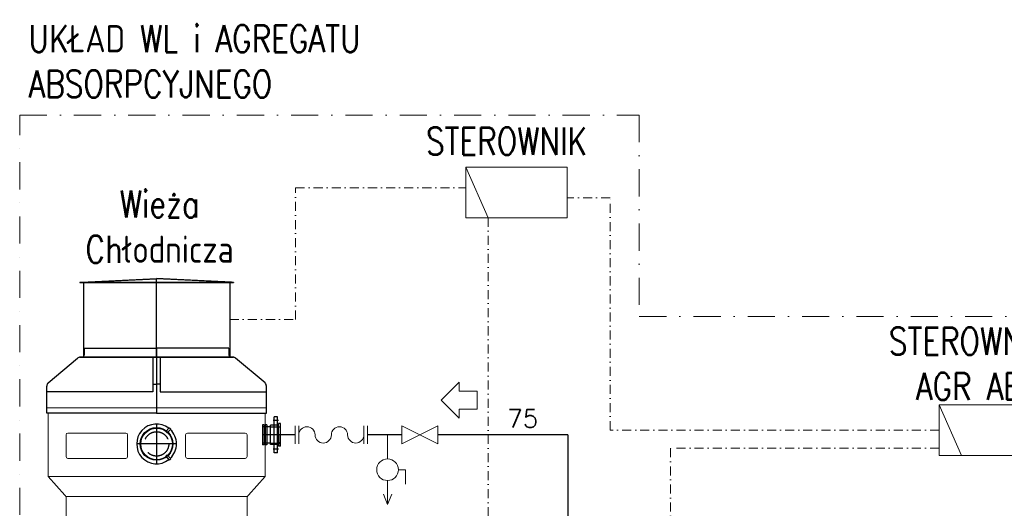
# Model space of a CAD drawing. Header units: centimetres. Extents: x -46992 to 28356, y -249852 to -204142.
# Tile 6 of 13: x 6141 to 11583, y -227959 to -225257. Entities that reach past the tile are written whole.
import ezdxf
from ezdxf.enums import TextEntityAlignment as Align

# ---------------------------------------------------------------- set-up
doc = ezdxf.new("R2010")
doc.units = ezdxf.units.CM
doc.header["$LTSCALE"] = 100
for name, pattern in [('CENTRO2', [28.575, 19.05, -3.175, 3.175, -3.175]), ('DASHDOT', [1, 0.5, -0.25, 0, -0.25]), ('TRATTEGGIATA2', [9.525, 6.35, -3.175])]:
    doc.linetypes.add(name, pattern=pattern)
doc.layers.get('0').update_dxf_attribs({"lineweight": 9})
for name, color, linetype, lineweight in [('2DH_DESC', 7, 'Continuous', 18), ('2DH_OBJ', 241, 'Continuous', 18), ('2DH_OBJ_chp', 241, 'Continuous', 18), ('2DH_PLS_odzz', 40, 'Continuous', 30), ('2DH_PLS_ps', 214, 'DASHDOT', 13), ('_Air Opis', 7, 'Continuous', 13), ('_AIR URZĄDZENIA', 6, 'Continuous', 30)]:
    doc.layers.add(name, color=color, linetype=linetype, lineweight=lineweight)
for name, color, linetype in [('AssiSimmetria', 3, 'CENTRO2'), ('DISEGNO', 5, 'Continuous'), ('LineaFINE', 1, 'Continuous'), ('LineaNascosta', 4, 'TRATTEGGIATA2')]:
    doc.layers.add(name, color=color, linetype=linetype)
doc.styles.add('Air', font='ARIALN.TTF', dxfattribs={"width": 0.8, "height": 300})
doc.styles.add('CP_ATTR', font='ROMANS.SHX')
doc.styles.add('CP_SIGNALS', font='cp_simplex.shx')

# ---------------------------------------------------------------- blocks, each defined once
blk = doc.blocks.new('A$C5E00266D')
at = {"layer": 'AssiSimmetria'}
blk.add_line((607, 360), (607, 0), dxfattribs=at)
blk.add_line((607, 360), (607, 0), dxfattribs=at)
at = {"layer": 'DISEGNO'}
for p, q in [((207, 360), (607, 360)), ((207, 360), (207, 320)), ((1007, 360), (607, 360)), ((1007, 360), (1007, 320)), ((7.7, 167.4), (170, 303.3)), ((183.6, 310), (197, 310)), ((197, 310), (607, 310)), ((587, 310), (587, 118.9)), ((1017, 310), (607, 310)), ((627, 310), (627, 118.9)), ((1030.4, 310), (1017, 310)), ((1206.3, 167.4), (1044, 303.3)), ((0, 0), (0, 149.3)), ((587, 118.9), (0, 118.9)), ((587, 161.2), (607, 161.2)), ((627, 161.2), (607, 161.2)), ((627, 118.9), (1214, 118.9)), ((1214, 0), (1214, 149.3)), ((607, 0), (0, 0)), ((607, 0), (1214, 0))]:
    blk.add_line(p, q, dxfattribs=at)
for centre, radius, start, end in [((187.4, 285.3), 25, 96.1554, 133.8443), ((197, 320), 10, 270, 0), ((1017, 320), 10, 180, 270), ((1026.6, 285.3), 25, 46.1557, 83.8446), ((25, 149.3), 25, 133.8443, 180), ((1189, 149.3), 25, 0, 46.1557)]:
    blk.add_arc(centre, radius, start, end, dxfattribs=at)
blk = doc.blocks.new('A$C70ED08CC')
at = {"layer": 'AssiSimmetria'}
blk.add_line((425, 0), (425, 435), dxfattribs=at)
at = {"layer": 'DISEGNO'}
for p, q in [((0, 415), (425, 415)), ((0, 415), (0, 413)), ((0, 413), (425, 413)), ((10.1, 415.3), (425, 435)), ((20.5, 413), (20.5, 2)), ((33.9, 415), (425, 433)), ((839.9, 415.3), (425, 435)), ((816.1, 415), (425, 433)), ((425, 415), (850, 415)), ((425, 413), (850, 413)), ((829.5, 413), (829.5, 2)), ((829.5, 413), (850, 413)), ((850, 415), (850, 413)), ((0, 2), (829.5, 2)), ((0, 2), (0, 0)), ((829.5, 2), (850, 2)), ((850, 2), (850, 0)), ((0, 0), (850, 0)), ((1.6, 0), (15, 0)), ((425, 0), (7.1, 0)), ((15, 0), (425, 0)), ((835, 0), (425, 0)), ((425, 0), (842.9, 0)), ((848.4, 0), (835, 0))]:
    blk.add_line(p, q, dxfattribs=at)
blk = doc.blocks.new('A$C19A83A82')
for p, q in [((50.9, 67.7), (69.5, 89.4)), ((59.3, 60.6), (77.9, 82.3)), ((50.9, -67.7), (69.5, -89.4)), ((59.3, -60.6), (77.9, -82.3))]:
    blk.add_line(p, q)
for radius in [90.5, 87.5]:
    blk.add_circle((0, 0), radius)
for radius, start, end in [(110, 52.2118, 307.7882), (84.8, 45.6401, 53.0645), (113.3, 46.5759, 52.1287), (110, 313.5072, 46.4928), (84.8, 306.9355, 314.3599), (113.3, 307.8713, 313.4241)]:
    blk.add_arc((0, 0), radius, start, end)
at = {"layer": 'AssiSimmetria', "ltscale": 0.25}
for p, q in [((0, 110), (0, -110)), ((110, 0), (-110, 0))]:
    blk.add_line(p, q, dxfattribs=at)
at = {"layer": 'LineaNascosta', "ltscale": 0.25}
blk.add_circle((0, 0), 67.5, dxfattribs=at)
blk = doc.blocks.new('A$C7A3D1945')
for p, q in [((16, 200), (36, 200)), ((16, 200), (16, 0)), ((36, 200), (36, 0)), ((0, 162.5), (0, 37.5)), ((0, 162.5), (11, 162.5)), ((11, 100), (11, 162.5)), ((11, 154), (16, 154)), ((35, 154), (56, 154)), ((56, 154), (56, 46)), ((56, 145), (75, 145)), ((75, 155), (85, 155)), ((75, 45), (75, 155)), ((75, 72.4), (75, 135.1)), ((85, 45), (85, 155)), ((85, 145), (90, 145)), ((90, 155), (100, 155)), ((90, 45), (90, 155)), ((100, 45), (100, 155)), ((11, 100), (11, 37.5)), ((56, 55), (75, 55)), ((85, 55), (90, 55)), ((0, 37.5), (11, 37.5)), ((11, 46), (16, 46)), ((35, 46), (56, 46)), ((75, 45), (85, 45)), ((90, 45), (100, 45)), ((16, 0), (36, 0))]:
    blk.add_line(p, q)
at = {"layer": 'AssiSimmetria'}
for p, q in [((11, 180), (41, 180)), ((16, 100), (36, 100)), ((11, 20), (41, 20))]:
    blk.add_line(p, q, dxfattribs=at)
at = {"layer": 'AssiSimmetria', "ltscale": 0.2}
blk.add_line((0, 100), (100, 100), dxfattribs=at)
at = {"layer": 'LineaNascosta', "ltscale": 0.2}
for p, q in [((56, 145), (0, 145)), ((56, 55), (0, 55))]:
    blk.add_line(p, q, dxfattribs=at)
at = {"layer": 'LineaNascosta'}
for p, q in [((3.9, 141.1), (0, 141.1)), ((3.9, 145), (3.9, 141.1)), ((16, 154), (35, 154)), ((75, 145), (85, 145)), ((90, 145), (100, 145)), ((3.9, 58.9), (0, 58.9)), ((3.9, 58.9), (3.9, 55)), ((75, 55), (85, 55)), ((90, 55), (100, 55)), ((16, 46), (35, 46))]:
    blk.add_line(p, q, dxfattribs=at)
blk = doc.blocks.new('A$C24F51726')
for p, q in [((16, 200), (36, 200)), ((16, 200), (16, 0)), ((36, 200), (36, 0)), ((0, 162.5), (0, 37.5)), ((0, 162.5), (11, 162.5)), ((11, 100), (11, 162.5)), ((11, 154), (16, 154)), ((35, 154), (56, 154)), ((56, 154), (56, 46)), ((56, 145), (75, 145)), ((75, 155), (85, 155)), ((75, 45), (75, 155)), ((75, 72.4), (75, 135.1)), ((85, 45), (85, 155)), ((85, 145), (90, 145)), ((90, 155), (100, 155)), ((90, 45), (90, 155)), ((100, 45), (100, 155)), ((100, 145), (130, 145)), ((130, 145), (130, 55)), ((11, 100), (11, 37.5)), ((56, 55), (75, 55)), ((85, 55), (90, 55)), ((100, 55), (130, 55)), ((0, 37.5), (11, 37.5)), ((11, 46), (16, 46)), ((35, 46), (56, 46)), ((75, 45), (85, 45)), ((90, 45), (100, 45)), ((16, 0), (36, 0))]:
    blk.add_line(p, q)
at = {"layer": 'AssiSimmetria'}
for p, q in [((11, 180), (41, 180)), ((16, 100), (36, 100)), ((11, 20), (41, 20))]:
    blk.add_line(p, q, dxfattribs=at)
at = {"layer": 'AssiSimmetria', "ltscale": 0.2}
blk.add_line((0, 100), (130, 100), dxfattribs=at)
at = {"layer": 'LineaFINE'}
for p, q in [((105, 145), (105, 55)), ((110, 145), (110, 55)), ((115, 145), (115, 55)), ((120, 145), (120, 55)), ((125, 145), (125, 55))]:
    blk.add_line(p, q, dxfattribs=at)
at = {"layer": 'LineaNascosta', "ltscale": 0.2}
for p, q in [((56, 145), (0, 145)), ((56, 55), (0, 55))]:
    blk.add_line(p, q, dxfattribs=at)
at = {"layer": 'LineaNascosta'}
for p, q in [((3.9, 141.1), (0, 141.1)), ((3.9, 145), (3.9, 141.1)), ((16, 154), (35, 154)), ((75, 145), (85, 145)), ((90, 145), (100, 145)), ((3.9, 58.9), (0, 58.9)), ((3.9, 58.9), (3.9, 55)), ((75, 55), (85, 55)), ((90, 55), (100, 55)), ((16, 46), (35, 46))]:
    blk.add_line(p, q, dxfattribs=at)
blk = doc.blocks.new('A$C65980DB1')
at = {"layer": '_AIR URZĄDZENIA', "color": 0, "lineweight": 13}
for p, q in [((1249.3, 2150), (35.3, 2150)), ((42.3, 1770), (42.3, 2120)), ((1242.3, 2020.5), (1242.3, 2120)), ((1242.3, 1770), (1242.3, 2120)), ((142.3, 1880), (142.3, 2000)), ((472.3, 2010), (152.3, 2010)), ((482.3, 1880), (482.3, 2000)), ((802.3, 1880), (802.3, 2000)), ((812.3, 2010), (1132.3, 2010)), ((1142.3, 1880), (1142.3, 2000)), ((472.3, 1870), (152.3, 1870)), ((812.3, 1870), (1132.3, 1870)), ((642.3, 1770), (42.3, 1770)), ((42.3, 1770), (134.9, 1667.3)), ((642.3, 1770), (1242.3, 1770)), ((1242.3, 1770), (1149.6, 1667.3)), ((642.3, 1660), (140, 1660)), ((142.3, 659.5), (142.3, 1654.6)), ((642.3, 1660), (1144.5, 1660)), ((1142.3, 659.5), (1142.3, 1654.6)), ((132.3, 809.5), (132.3, 1509.5)), ((142.3, 1509.5), (132.3, 1509.5)), ((192.3, 829.5), (192.3, 1489.5)), ((1072.3, 1509.5), (212.3, 1509.5)), ((1092.3, 829.5), (1092.3, 1489.5)), ((1142.3, 1509.5), (1152.3, 1509.5)), ((1152.3, 809.5), (1152.3, 1509.5)), ((878.1, 1429.5), (406.4, 1429.5)), ((272.3, 927.6), (272.3, 1391.4)), ((539.4, 1194.1), (303.7, 1407.8)), ((579.6, 1214.9), (395, 1393.1)), ((704.9, 1214.9), (889.6, 1393.1)), ((745.2, 1194.1), (980.9, 1407.8)), ((1012.3, 927.6), (1012.3, 1391.4)), ((596.7, 1209.5), (642.3, 1209.5)), ((687.8, 1209.5), (642.3, 1209.5)), ((552.3, 1149.5), (552.3, 1169.5)), ((732.3, 1149.5), (732.3, 1169.5)), ((539.4, 1124.9), (303.7, 911.2)), ((579.6, 1104.1), (395, 925.9)), ((596.7, 1109.5), (642.3, 1109.5)), ((687.8, 1109.5), (642.3, 1109.5)), ((704.9, 1104.1), (889.6, 925.9)), ((745.2, 1124.9), (980.9, 911.2)), ((878.1, 889.5), (406.4, 889.5)), ((142.3, 809.5), (132.3, 809.5)), ((1072.3, 809.5), (212.3, 809.5)), ((1142.3, 809.5), (1152.3, 809.5)), ((97.2, 660.5), (87.3, 659.5)), ((1197.2, 659.5), (87.3, 659.5)), ((1187.3, 660.5), (1197.2, 659.5)), ((0.4, 603.7), (6.4, 597.7)), ((2.6, 605.8), (42.3, 566.1)), ((42.3, 30), (42.3, 609.8)), ((112.3, 305), (112.3, 610)), ((162.3, 610), (112.3, 610)), ((642.3, 615), (142.3, 615)), ((642.3, 615), (142.3, 615)), ((142.3, 610), (142.3, 615)), ((162.3, 305), (162.3, 610)), ((642.3, 600), (162.3, 600)), ((642.3, 615), (1142.3, 615)), ((642.3, 600), (1122.3, 600)), ((1122.3, 305), (1122.3, 610)), ((1122.3, 610), (1172.3, 610)), ((1142.3, 610), (1142.3, 615)), ((1172.3, 305), (1172.3, 610)), ((1242.3, 30), (1242.3, 609.8)), ((1282, 605.8), (1242.3, 566.1)), ((1284.1, 603.7), (1278.1, 597.7)), ((6.4, 597.7), (7.6, 597.7)), ((7.6, 597.7), (42.3, 563)), ((1277, 597.7), (1242.3, 563)), ((1278.1, 597.7), (1277, 597.7)), ((0.4, 532.3), (6.4, 526.3)), ((2.6, 534.4), (42.3, 494.7)), ((6.4, 526.3), (7.6, 526.3)), ((7.6, 526.3), (42.3, 491.6)), ((642.3, 536), (162.3, 536)), ((642.3, 521), (162.3, 521)), ((642.3, 536), (1122.3, 536)), ((642.3, 521), (1122.3, 521)), ((1282, 534.4), (1242.3, 494.7)), ((1277, 526.3), (1242.3, 491.6)), ((1278.1, 526.3), (1277, 526.3)), ((1284.1, 532.3), (1278.1, 526.3)), ((0.4, 460.9), (6.4, 454.9)), ((2.6, 463), (42.3, 423.3)), ((6.4, 454.9), (7.6, 454.9)), ((7.6, 454.9), (42.3, 420.2)), ((642.3, 458), (162.3, 458)), ((642.3, 443), (162.3, 443)), ((642.3, 458), (1122.3, 458)), ((642.3, 443), (1122.3, 443)), ((1282, 463), (1242.3, 423.3)), ((1277, 454.9), (1242.3, 420.2)), ((1278.1, 454.9), (1277, 454.9)), ((1284.1, 460.9), (1278.1, 454.9)), ((0.4, 389.4), (6.4, 383.4)), ((2.6, 391.6), (42.3, 351.9)), ((6.4, 383.4), (7.6, 383.4)), ((7.6, 383.4), (42.3, 348.7)), ((1282, 391.6), (1242.3, 351.9)), ((1277, 383.4), (1242.3, 348.7)), ((1278.1, 383.4), (1277, 383.4)), ((1284.1, 389.4), (1278.1, 383.4)), ((642.3, 379), (162.3, 379)), ((642.3, 364), (162.3, 364)), ((642.3, 379), (1122.3, 379)), ((642.3, 364), (1122.3, 364)), ((162.3, 305), (112.3, 305)), ((142.3, 300), (142.3, 305)), ((642.3, 300), (142.3, 300)), ((642.3, 300), (1142.3, 300)), ((1122.3, 305), (1172.3, 305)), ((1142.3, 300), (1142.3, 305)), ((42.3, 250), (87.4, 24.1)), ((392.3, 250), (42.3, 250)), ((392.3, 0), (392.3, 250)), ((892.3, 250), (1242.3, 250)), ((892.3, 0), (892.3, 250)), ((1242.3, 250), (1197.1, 24.1)), ((642.3, 0), (72.3, 0)), ((642.3, 0), (1212.3, 0))]:
    blk.add_line(p, q, dxfattribs=at)
for centre, radius, start, end in [((152.3, 2000), 10, 90, 180), ((472.3, 2000), 10, 0, 90), ((812.3, 2000), 10, 90, 180), ((1132.3, 2000), 10, 0, 90), ((152.3, 1880), 10, 180, 270), ((472.3, 1880), 10, 270, 0), ((812.3, 1880), 10, 180, 270), ((1132.3, 1880), 10, 270, 0), ((117.3, 1649.6), 25, 0, 45), ((117.3, 1649.6), 25, 0, 45), ((1167.3, 1649.6), 25, 135, 180), ((1167.3, 1649.6), 25, 135, 180), ((212.3, 1489.5), 20, 90, 180), ((1072.3, 1489.5), 20, 0, 90), ((406.4, 1409.5), 20, 90, 235.2222), ((878.1, 1409.5), 20, 304.7778, 90), ((292.3, 1391.4), 20, 55.2222, 180), ((992.3, 1391.4), 20, 0, 124.7778), ((596.7, 1239.5), 30, 235.2222, 270), ((687.8, 1239.5), 30, 270, 304.7778), ((522.3, 1169.5), 30, 0, 55.2222), ((522.3, 1149.5), 30, 304.7778, 0), ((762.3, 1169.5), 30, 124.7778, 180), ((762.3, 1149.5), 30, 180, 235.2222), ((596.7, 1079.5), 30, 90, 124.7778), ((687.8, 1079.5), 30, 55.2222, 90), ((292.3, 927.6), 20, 180, 304.7778), ((406.4, 909.5), 20, 124.7778, 270), ((878.1, 909.5), 20, 270, 55.2222), ((992.3, 927.6), 20, 235.2222, 0), ((212.3, 829.5), 20, 180, 270), ((1072.3, 829.5), 20, 270, 0), ((92.3, 609.8), 50, 95.7106, 180), ((1192.3, 609.8), 50, 0, 84.2894), ((1.5, 604.8), 1.5, 45, 225), ((1283, 604.8), 1.5, 315, 135), ((1.5, 533.4), 1.5, 45, 225), ((1283, 533.4), 1.5, 315, 135), ((1.5, 461.9), 1.5, 45, 225), ((1283, 461.9), 1.5, 315, 135), ((1.5, 390.5), 1.5, 45, 225), ((1283, 390.5), 1.5, 315, 135), ((72.3, 30), 30, 180, 270), ((116.9, 30), 30, 191.3099, 270), ((1167.7, 30), 30, 270, 348.6901), ((1212.3, 30), 30, 270, 0)]:
    blk.add_arc(centre, radius, start, end, dxfattribs=at)
for name, p in [('A$C70ED08CC', (217.3, 2430)), ('A$C5E00266D', (35.3, 2120)), ('A$C19A83A82', (642.3, 1950))]:
    blk.add_blockref(name, p, dxfattribs=at)
at = {"layer": '_AIR URZĄDZENIA', "color": 0, "lineweight": 13, "rotation": 180}
for name, p in [('A$C7A3D1945', (1327.3, 2100)), ('A$C24F51726', (1327.3, 205))]:
    blk.add_blockref(name, p, dxfattribs=at)
blk = doc.blocks.new('CPHS_001')
for p, q in [((-0.5, 0.25), (0.5, -0.25)), ((0.5, 0.25), (-0.5, -0.25)), ((-0.5, -0.25), (-0.5, 0.25)), ((0.5, -0.25), (0.5, 0.25))]:
    blk.add_line(p, q)
at = {"linetype": 'ByBlock', "style": 'CP_ATTR', "flags": 9}
for tag, p in [('NAME', (-0.092, -0.018)), ('GROUP', (-0.092, -0.018)), ('NUMBER', (-0.092, -0.019)), ('PRODUCER', (-0.092, -0.018)), ('ARTICLE', (-0.092, -0.018)), ('CHARACTER', (-0.092, -0.018)), ('PN', (-0.092, -0.018)), ('TEMPERATURE', (-0.092, -0.018)), ('FLOW', (-0.092, -0.018)), ('VOLTAGE', (-0.092, -0.019)), ('WEIGHT', (-0.092, -0.018)), ('OTHER', (-0.092, -0.018)), ('PRODUCT-TYPE', (-0.092, -0.019)), ('ORDER-NO', (-0.092, -0.019)), ('POWER', (-0.092, -0.019)), ('DN', (-0.091, -0.019))]:
    blk.add_attdef(tag, text='', height=0.00005, dxfattribs=at).set_placement(p, align=Align.MIDDLE_LEFT)
blk = doc.blocks.new('CPHS_N19')
for p, q in [((0, 0, 6.512), (0, -0.663, 6.512)), ((0.3, -0.963, 6.512), (0.5, -0.963, 6.512)), ((0.5, -0.963, 6.512), (0.5, -1.363, 6.512)), ((0, -1.263, 6.512), (0, -1.927, 6.512)), ((0, -1.927, 6.512), (-0.115, -1.641, 6.512)), ((0, -1.927, 6.512), (0.115, -1.641, 6.512))]:
    blk.add_line(p, q)
blk.add_circle((0, -0.963, 6.512), 0.3)
at = {"style": 'CP_ATTR', "flags": 9}
for tag in ['NAME', 'GROUP', 'NUMBER', 'PRODUCER', 'ARTICLE', 'PRODUCT-TYPE', 'ORDER-NO', 'CHARACTER', 'DN', 'PN', 'TEMPERATURE', 'FLOW', 'POWER', 'VOLTAGE', 'WEIGHT', 'OTHER']:
    blk.add_attdef(tag, text='', height=0.00005, dxfattribs=at).set_placement((-0.218, 0.333), align=Align.MIDDLE_LEFT)
blk = doc.blocks.new('cphs_978')
for p, q in [((-1, 0.25), (-1, -0.25)), ((-0.9, 0.25), (-0.9, -0.25)), ((0.9, 0.25), (0.9, -0.25)), ((1, 0.25), (1, -0.25))]:
    blk.add_line(p, q)
for centre, start, end in [((-0.675, 0), 0, 180), ((-0.225, 0), 180, 360), ((0.225, 0), 0, 180), ((0.675, 0), 180, 360)]:
    blk.add_arc(centre, 0.225, start, end)
at = {"linetype": 'ByBlock', "style": 'CP_ATTR', "flags": 9}
for tag, p in [('OTHER', (-0.092, -0.018)), ('FLOW', (-0.092, -0.018)), ('TEMPERATURE', (-0.092, -0.018)), ('CHARACTER', (-0.092, -0.019)), ('ARTICLE', (-0.092, -0.019)), ('GROUP', (-0.092, -0.018)), ('NUMBER', (-0.092, -0.018)), ('NAME', (-0.092, -0.018)), ('POWER', (-0.092, -0.019)), ('VOLTAGE', (-0.092, -0.019)), ('PRODUCER', (-0.092, -0.019)), ('ORDER-NO', (-0.092, -0.019)), ('PRODUCT-TYPE', (-0.092, -0.019)), ('WEIGHT', (-0.092, -0.019)), ('PN', (-0.091, -0.018)), ('DN', (-0.091, -0.019))]:
    blk.add_attdef(tag, text='', height=0.00005, dxfattribs=at).set_placement(p, align=Align.MIDDLE_LEFT)
blk = doc.blocks.new('CPHS_189')
for p, q in [((0.5, 0), (0, 0.5)), ((0, 0.25), (0, 0.5)), ((-0.5, 0.25), (0, 0.25)), ((-0.5, 0.25), (-0.5, -0.25)), ((0.5, 0), (0, -0.5)), ((-0.5, -0.25), (0, -0.25)), ((0, -0.25), (0, -0.5))]:
    blk.add_line(p, q)
at = {"linetype": 'ByBlock', "style": 'CP_ATTR', "flags": 9}
for tag, height, p in [('VAL', 0.025, (-0.094, 0.034)), ('NAME', 0.00005, (-0.092, -0.018)), ('GROUP', 0.00005, (-0.092, -0.018)), ('NUMBER', 0.00005, (-0.092, -0.019)), ('PRODUCER', 0.00005, (-0.092, -0.018)), ('ARTICLE', 0.00005, (-0.092, -0.018)), ('CHARACTER', 0.00005, (-0.092, -0.018)), ('PN', 0.00005, (-0.092, -0.018)), ('TEMPERATURE', 0.00005, (-0.092, -0.018)), ('FLOW', 0.00005, (-0.092, -0.018)), ('VOLTAGE', 0.00005, (-0.092, -0.019)), ('WEIGHT', 0.00005, (-0.092, -0.018)), ('OTHER', 0.00005, (-0.092, -0.018)), ('PRODUCT-TYPE', 0.00005, (-0.092, -0.019)), ('ORDER-NO', 0.00005, (-0.092, -0.019)), ('POWER', 0.00005, (-0.092, -0.019)), ('DN', 0.00005, (-0.091, -0.019))]:
    blk.add_attdef(tag, text='', height=height, dxfattribs=at).set_placement(p, align=Align.MIDDLE_LEFT)
blk = doc.blocks.new('cph19227_501_000_c16')
blk.add_line((-0.776, -0.7), (-1.4, 0.7))
blk.add_lwpolyline([(-1.4, -0.7), (1.4, -0.7), (1.4, 0.7), (-1.4, 0.7)], close=True)
at = {"style": 'CP_SIGNALS', "flags": 12}
blk.add_attdef('MARK1', text='', height=0.3, dxfattribs=at).set_placement((-0.1, 0.7), align=Align.BOTTOM_RIGHT)
at = {"linetype": 'ByBlock', "style": 'CP_SIGNALS', "width": 0.8, "flags": 12}
blk.add_attdef('SIGN1', text='', height=0.35, dxfattribs=at).set_placement((-1.26, 0.42), align=Align.MIDDLE_LEFT)
for tag, p in [('SIGN2', (1.26, 0.42)), ('TYPE', (1.26, -0.42))]:
    blk.add_attdef(tag, text='', height=0.35, dxfattribs=at).set_placement(p, align=Align.MIDDLE_RIGHT)
at = {"style": 'CP_SIGNALS', "flags": 12}
blk.add_attdef('LABEL', text='', height=0.3, dxfattribs=at).set_placement((0, 0.2), align=Align.CENTER)
at = {"linetype": 'ByBlock', "style": 'CP_ATTR', "flags": 9}
for tag, p in [('CHARACTER', (-0.092, -0.018)), ('FLOW', (-0.092, -0.018)), ('TEMPERATURE', (-0.092, -0.018)), ('ARTICLE', (-0.092, -0.018)), ('GROUP', (-0.092, -0.018)), ('NUMBER', (-0.092, -0.018)), ('NAME', (-0.092, -0.018)), ('PRODUCER', (-0.092, -0.019)), ('ORDER-NO', (-0.092, -0.019)), ('PRODUCT-TYPE', (-0.092, -0.019)), ('OTHER', (-0.091, -0.018)), ('PN', (-0.091, -0.018)), ('POWER', (-0.091, -0.019)), ('VOLTAGE', (-0.091, -0.019)), ('DN', (-0.091, -0.019))]:
    blk.add_attdef(tag, text='', height=0.00005, dxfattribs=at).set_placement(p, align=Align.MIDDLE_LEFT)
blk = doc.blocks.new('CPHS_175')
at = {"linetype": 'ByBlock', "style": 'CP_ATTR', "flags": 12}
blk.add_attdef('VAL', text='', height=0.5, dxfattribs=at).set_placement((0, 0.45), align=Align.MIDDLE)
at = {"linetype": 'ByBlock', "style": 'CP_ATTR', "flags": 9}
for tag, p in [('NAME', (-0.092, -0.018)), ('GROUP', (-0.092, -0.018)), ('NUMBER', (-0.092, -0.019)), ('PRODUCER', (-0.092, -0.018)), ('ARTICLE', (-0.092, -0.018)), ('CHARACTER', (-0.092, -0.018)), ('PN', (-0.092, -0.018)), ('TEMPERATURE', (-0.092, -0.018)), ('FLOW', (-0.092, -0.018)), ('VOLTAGE', (-0.092, -0.019)), ('WEIGHT', (-0.092, -0.018)), ('OTHER', (-0.092, -0.018)), ('PRODUCT-TYPE', (-0.092, -0.019)), ('ORDER-NO', (-0.092, -0.019)), ('POWER', (-0.092, -0.019)), ('DN', (-0.091, -0.019))]:
    blk.add_attdef(tag, text='', height=0.00005, dxfattribs=at).set_placement(p, align=Align.MIDDLE_LEFT)

msp = doc.modelspace()

# ---------------------------------------------------------------- linework, layer by layer
at = {"layer": '2DH_PLS_odzz', "ltscale": 0.1}
for points in [[(7663.6, -227553), (7582.6, -227553)], [(8253.1, -227553), (8063.6, -227553)], [(9170.8, -227553), (8453.1, -227553)], [(9170.8, -227553), (9170.8, -228762)]]:
    msp.add_lwpolyline(points, dxfattribs=at)
at = {"layer": '2DH_PLS_ps', "color": 7, "ltscale": 3}
msp.add_lwpolyline([(6141.1, -225784.2), (9565.4, -225784.2), (9565.4, -226898.8), (11931, -226898.8), (11931, -228887.1), (16311.7, -228887.1), (16311.7, -228610.1), (17142.9, -228610.1), (17142.9, -231297.1), (6141.1, -231297.1), (6141.1, -225784.2)], dxfattribs=at)
at = {"layer": '2DH_PLS_ps'}
for points in [[(7302.1, -226915.5), (7665.7, -226915.5), (7665.7, -226186.1), (8606.4, -226186.1)], [(11222.4, -227527), (9404.8, -227527), (9404.8, -226241.5), (9166.4, -226241.5)], [(8731.3, -226352), (8731.3, -228908.8), (8501.5, -228908.8), (8501.5, -229129.2)], [(11222.4, -227627.1), (9737.6, -227627.1), (9737.6, -228180.8)]]:
    msp.add_lwpolyline(points, dxfattribs=at)

# ---------------------------------------------------------------- block references
at = {"layer": '2DH_DESC', "ltscale": 0.01, "xscale": 200, "yscale": 200, "zscale": 200, "rotation": 180}
msp.add_blockref('CPHS_189', (8569.9, -227360.8), dxfattribs=at)
at = {"layer": '2DH_DESC', "ltscale": 0.01, "xscale": 200, "yscale": 200, "zscale": 200}
msp.add_blockref('CPHS_175', (8921.8, -227553), dxfattribs=at).add_auto_attribs({'VAL': '75'})
at = {"layer": '2DH_OBJ', "ltscale": 0.01, "xscale": 200, "yscale": 200, "zscale": 200}
for name, p in [('cph19227_501_000_c16', (8886.4, -226212)), ('cph19227_501_000_c16', (11502.4, -227527)), ('cphs_978', (7863.6, -227553)), ('CPHS_001', (8353.1, -227553))]:
    msp.add_blockref(name, p, dxfattribs=at)
at = {"layer": '2DH_OBJ_chp', "ltscale": 0.1, "xscale": 200, "yscale": 200, "zscale": 200}
msp.add_blockref('CPHS_N19', (8174.3, -227553, -1302.5), dxfattribs=at)
at = {"layer": '_AIR URZĄDZENIA', "color": 0, "ltscale": 0.01}
msp.add_blockref('A$C65980DB1', (6255.4, -229553), dxfattribs=at)

# ---------------------------------------------------------------- texts
at = {"layer": '_Air Opis', "ltscale": 0.01, "char_height": 150, "style": 'Air'}
for s, insert, width, attachment_point in [('\\Fromans.shx;UK\\Fromans.shx|c238;ŁAD WL i AGREGATU ABSORPCYJNEGO ', (6189.9, -225287), 2207.167, 1), ('\\Fromans.shx;STEROWNIK', (8386.7, -225853.6), 943.722, 1), ('\\Fromans.shx;Wie\\Fromans.shx|c238;ż\\Fromans.shx;a \\PCh\\Fromans.shx|c238;łodnicza\\Fromans.shx; ', (6914.1, -226401.4), 1684.809, 5), ('\\Fromans.shx;STEROWNIK \\PAGR AB', (11389.6, -227160), 1808.591, 5)]:
    msp.add_mtext(s, dxfattribs=dict(at, insert=insert, width=width, attachment_point=attachment_point))

doc.saveas('drawing.dxf')
